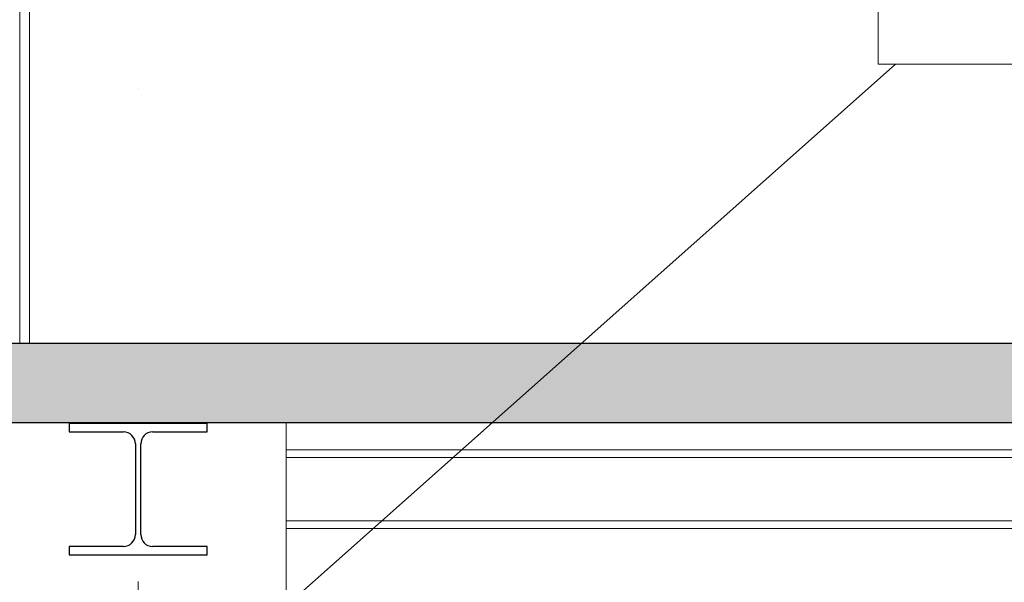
# Model space of a CAD drawing. Header units: millimetres. Extents: x -2033 to 156832, y -23587 to 25008.
# Tile 10 of 71: x 42826 to 43824, y 19206 to 19776. Entities that reach past the tile are written whole.
import ezdxf

# ---------------------------------------------------------------- set-up
doc = ezdxf.new("R2010")
doc.units = ezdxf.units.MM
doc.linetypes.add('Čerchovaná 20mm', pattern=[3000, 2000, -500, 0, -500])
for name, color, linetype, lineweight in [('CA_IMPORTY18', 8, 'Continuous', 9), ('CA_KOTY', 3, 'Continuous', 9), ('CA_KOTY-100', 3, 'Continuous', 9), ('CA_OSY', 5, 'Continuous', 9), ('CA_PODLAHA25', 7, 'Continuous', 13), ('CA_REZY', 1, 'Continuous', 25), ('CA_SRAFY', 9, 'Continuous', 25)]:
    doc.layers.add(name, color=color, linetype=linetype, lineweight=lineweight)
doc.styles.add('Arial_3', font='arial.ttf', dxfattribs={"width": 0.8, "height": 200})
doc.dimstyles.new('HP_Přímá_-_2_mm_Ariel_1-100_1', dxfattribs={"dimscale": 304.8, "dimtxt": 204.05188, "dimasz": 0.656168, "dimexe": 0.328084, "dimexo": 0.0625, "dimgap": 0.164042, "dimtad": 1, "dimdec": 0, "dimzin": 0, "dimdsep": 46, "dimtxsty": 'Arial_3', "dimblk1": 'OBLIQUE', "dimblk2": 'OBLIQUE', "dimsah": 1, "dimcen": 0.09, "dimazin": 0, "dimtfac": 1, "dimtdec": 4, "dimtix": 1, "dimtmove": 0, "dimatfit": 3, "dimfxl": 0.984252, "dimfxlon": 1, "dimtvp": 1, "dimtolj": 1, "dimtzin": 0, "dimarcsym": 2})

# ---------------------------------------------------------------- blocks, each defined once
blk = doc.blocks.new('ocelová kce final - 11542_003_OK-HALA_TaO-2_ET_AciS_2025-05-29_upr_dwg-2597525-PŮDORYS _6_160  _ vestvek V1')
at = {"layer": 'CA_IMPORTY18', "color": 57}
for p, q in [((4560, 20440), (4560, 19447.5)), ((4570, 19447.5), (4570, 20440)), ((4570, 20440), (4570, 19447.5)), ((6016.09, 19340), (4830, 19340)), ((4830, 19340), (6015.24, 19340)), ((4830, 19332), (6002.85, 19332)), ((4830, 19268), (6002.85, 19268)), ((4830, 19260), (6016.09, 19260)), ((6015.24, 19260), (4830, 19260))]:
    blk.add_line(p, q, dxfattribs=at)
at = {"layer": 'CA_REZY'}
for p, q in [((4750, 19366.5), (4610, 19366.5)), ((4610, 19366.5), (4610, 19358)), ((4750, 19358), (4750, 19366.5)), ((4610, 19358), (4665.25, 19358)), ((4694.75, 19358), (4750, 19358)), ((4677.25, 19346), (4677.25, 19254)), ((4682.75, 19254), (4682.75, 19346)), ((4610, 19242), (4610, 19233.5)), ((4665.25, 19242), (4610, 19242)), ((4750, 19242), (4694.75, 19242)), ((4750, 19233.5), (4750, 19242)), ((4610, 19233.5), (4750, 19233.5))]:
    blk.add_line(p, q, dxfattribs=at)
for centre, start, end in [((4665.25, 19346), 0, 90), ((4694.75, 19346), 90, 180), ((4665.25, 19254), 270, 0), ((4694.75, 19254), 180, 270)]:
    blk.add_arc(centre, 12, start, end, dxfattribs=at)
blk = doc.blocks.new('ocelová kce final - ocelová kce final-2597615-PŮDORYS _6_160  _ vestvek V1')
blk.add_blockref('ocelová kce final - 11542_003_OK-HALA_TaO-2_ET_AciS_2025-05-29_upr_dwg-2597525-PŮDORYS _6_160  _ vestvek V1', (0, 0))
blk = doc.blocks.new('Výškové kóty - Obdélník kolem výškové kóty-410351-PŮDORYS _6_160  _ vestvek V1')
at = {"layer": 'CA_KOTY'}
for p, q in [((6.6038, 4.0625), (6.6038, 0)), ((6.6038, 0), (-4.8962, 0))]:
    blk.add_line(p, q, dxfattribs=at)
blk = doc.blocks.new('DIMBLOCK64-PŮDORYS _6_160  _ vestvek V1')
at = {"layer": 'CA_KOTY-100'}
for p, q in [((42495.57, 19874.39), (42495.57, 20174.39)), ((42495.57, 19874.39), (42595.57, 19974.39)), ((48055.57, 19874.39), (48155.57, 19974.39)), ((48055.57, 19874.39), (48055.57, 19974.39)), ((42495.57, 19874.39), (42395.57, 19774.39)), ((42495.57, 19874.39), (48055.57, 19874.39)), ((42495.57, 19874.39), (42495.57, 19774.39)), ((48055.57, 19874.39), (47955.57, 19774.39)), ((48055.57, 19874.39), (48055.57, 19574.39))]:
    blk.add_line(p, q, dxfattribs=at)
at = {"layer": 'CA_KOTY-100', "color": 0, "insert": (45030.71, 20184.04), "char_height": 200, "width": 587.6694, "attachment_point": 1, "line_spacing_factor": 0.941778, "style": 'Arial_3'}
blk.add_mtext('5560', dxfattribs=at)
blk = doc.blocks.new('_Oblique')
at = {"color": 0, "linetype": 'ByBlock', "lineweight": -2}
blk.add_line((-0.5, -0.5), (0.5, 0.5), dxfattribs=at)

msp = doc.modelspace()

# ---------------------------------------------------------------- hatches: boundary and pattern name
at = {"layer": 'CA_SRAFY', "lineweight": 9}
h = msp.add_hatch(dxfattribs=at)
h.set_pattern_fill('FP_11', color=256, angle=161.57, style=0, pattern_type=2)
h.set_pattern_definition([(161.57, (45240.655, 19372.582), (-40.64254, -0.003194), [6.096, -283.058, 32.106, 0]), (18.43, (45230.494, 19372.582), (-40.64254, 0.003194), [6.096, -283.058, 31.648, 0]), (108.43, (45240.655, 19372.582), (20.31297, -101.60858), [96.368, -224.892]), (71.57, (45230.494, 19372.582), (20.31297, 101.60858), [96.368, -224.892])])
h.paths.add_polyline_path([(47798.7, 19367.5), (47975.57, 19367.5), (47975.57, 19447.5), (42495.57, 19447.5), (42495.57, 19367.5), (47712.9, 19367.5)])

# ---------------------------------------------------------------- linework, layer by layer
at = {"layer": 'CA_KOTY'}
for p, q in [((42679.63, 18811.94), (43713.4, 19730.93)), ((43713.4, 19730.93), (44356.44, 19730.93))]:
    msp.add_line(p, q, dxfattribs=at)
at = {"layer": 'CA_OSY', "linetype": 'Čerchovaná 20mm'}
msp.add_line((42945.57, 5206.15), (42945.57, 25008.14), dxfattribs=at)
at = {"layer": 'CA_PODLAHA25'}
for p, q in [((42825.53, 20450), (42825.53, 19447.5)), ((43095.53, 7349.87), (43095.53, 19367.5))]:
    msp.add_line(p, q, dxfattribs=at)
at = {"layer": 'CA_REZY'}
for p, q in [((48055.57, 19447.5), (42495.57, 19447.5)), ((42495.57, 19367.5), (47975.57, 19367.5))]:
    msp.add_line(p, q, dxfattribs=at)

# ---------------------------------------------------------------- block references
at = {"layer": 'CA_IMPORTY18', "color": 57}
msp.add_blockref('ocelová kce final - ocelová kce final-2597615-PŮDORYS _6_160  _ vestvek V1', (38265.53, 0), dxfattribs=at)
at = {"layer": 'CA_KOTY', "extrusion": (0, 0, -1), "xscale": 99.99999999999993, "yscale": 99.99999999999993, "zscale": 99.99999999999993}
msp.add_blockref('Výškové kóty - Obdélník kolem výškové kóty-410351-PŮDORYS _6_160  _ vestvek V1', (-44356.44, 19730.93), dxfattribs=at)

# ---------------------------------------------------------------- dimensions: what is measured, and where the dimension line sits
at = {"layer": 'CA_KOTY'}
dim = msp.add_linear_dim(base=(48055.57, 19874.39), p1=(42495.57, 20174.39), p2=(48055.57, 19574.39), dimstyle='HP_Přímá_-_2_mm_Ariel_1-100_1', override={"dimpost": '<>', "dimfxl": 5592.27935}, dxfattribs=at)
dim.commit()
dim.dimension.update_dxf_attribs({"geometry": 'DIMBLOCK64-PŮDORYS _6_160  _ vestvek V1', "text_midpoint": (45275.57, 20026.51)})

doc.saveas('drawing.dxf')
